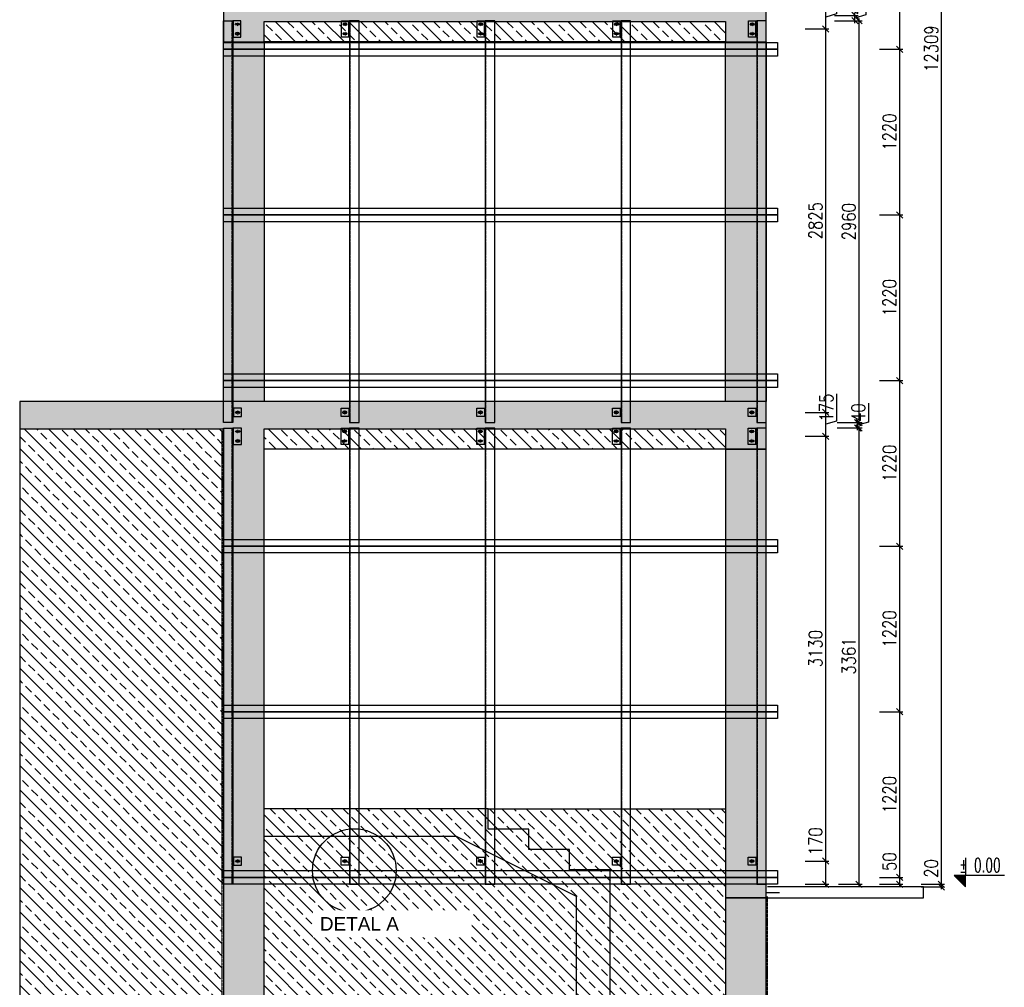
# Model space of a CAD drawing. Header units: millimetres. Extents: x 14086 to 118050, y -73797 to -403.
# Tile 5 of 8: x 100132 to 107387, y -61354 to -54226. Entities that reach past the tile are written whole.
import ezdxf

# ---------------------------------------------------------------- set-up
doc = ezdxf.new("R2010")
doc.units = ezdxf.units.MM
doc.linetypes.add('DASHDOT', pattern=[1, 0.5, -0.25, 0, -0.25])
doc.linetypes.add('DASHED', pattern=[0.75, 0.5, -0.25])
for name, color, linetype in [('1', 2, 'Continuous'), ('2', 4, 'DASHED'), ('3', 4, 'Continuous'), ('5', 8, 'Continuous'), ('7', 5, 'Continuous'), ('BSP podkonstrukcja', 3, 'Continuous'), ('RFD_5', 8, 'Continuous')]:
    doc.layers.add(name, color=color, linetype=linetype)
doc.layers.add('BSP osie małe', color=16, linetype='DASHDOT', lineweight=0)
doc.styles.add('BSP_simplex08', font='simplex.shx', dxfattribs={"width": 0.8})
doc.styles.get("Standard").update_dxf_attribs({"font": 'simplex.shx', "width": 0.8})
doc.styles.add('txt3', font='simplex.shx', dxfattribs={"width": 0.75, "height": 2})
doc.dimstyles.new('R1', dxfattribs={"dimscale": 50, "dimtxt": 2, "dimasz": 1.666667, "dimexe": 0.466667, "dimexo": 1, "dimgap": 0.09, "dimtad": 0, "dimdec": 0, "dimzin": 0, "dimdsep": 46, "dimtxsty": 'Standard', "dimblk1": 'OBLIQUE', "dimblk2": 'OBLIQUE', "dimsah": 1, "dimtsz": 0.466667, "dimcen": 0.09, "dimdle": 0.333333, "dimclrt": 4, "dimadec": 0, "dimazin": 0, "dimtfac": 1, "dimtdec": 0, "dimtofl": 0, "dimtmove": 0, "dimatfit": 3, "dimfxl": 3, "dimfxlon": 1, "dimtvp": 0.75, "dimtolj": 1, "dimtzin": 0, "dimarcsym": 0})

# ---------------------------------------------------------------- blocks, each defined once
blk = doc.blocks.new('asdddd')
at = {"layer": '5'}
blk.add_line((538151.4, 335098.7), (538077.5, 335098.7), dxfattribs=at)
at = {"layer": 'RFD_5'}
for points in [[(538094.3, 335124.8), (538094.3, 335098.7)], [(538077.5, 335098.7), (538094.3, 335081.9)], [(538094.3, 335081.9), (538094.3, 335098.7)]]:
    blk.add_lwpolyline(points, dxfattribs=at)
blk = doc.blocks.new('324r232')
at = {"layer": 'RFD_5'}
blk.add_hatch(color=256, dxfattribs=at).paths.add_polyline_path([(0, 16.6), (-16.6, 16.6), (0, 0)])
at = {"layer": '5'}
blk.add_line((56.3, 16.6), (-16.6, 16.6), dxfattribs=at)
at = {"layer": 'RFD_5'}
for points in [[(0, 42.3), (0, 16.6)], [(-16.6, 16.6), (0, 0)], [(0, 0), (0, 16.6)]]:
    blk.add_lwpolyline(points, dxfattribs=at)
blk = doc.blocks.new('zw$B15A')
at = {"layer": '5'}
h = blk.add_hatch(dxfattribs=at)
h.set_pattern_fill('ANSI33', color=256, scale=500, angle=90)
h.set_pattern_definition([(135, (3315094.63, -5395617.4), (-88.3883476, -88.3883476), []), (135, (3315094.63, -5395529.02), (-88.3883476, -88.3883476), [62.5, -31.25])])
h.paths.add_polyline_path([(1500.6, 10425), (1500.6, 16744.8), (5500.7, 16744.8), (5500.7, 16394.8), (5200.7, 16394.8), (5200.7, 16544.8), (1800.7, 16544.8), (1800.7, 13774.8), (5200.6, 13774.8), (5500.6, 13774.8), (5500.6, 13424.8), (5200.6, 13424.8), (5200.6, 13574.8), (1800.7, 13574.8), (1800.7, 10775), (5500.6, 10775), (5500.6, 10425), (5200.6, 10425), (5200.6, 10575), (1800.6, 10575), (1800.6, 10425)])
h.paths.add_polyline_path([(5500.6, 7775), (0, 7775), (0, 7575), (1500.6, 7575), (1500.6, -100), (503.5, -100), (503.5, -500), (5900.6, -500), (5900.6, -100), (5500.6, -100), (5500.6, 4120), (5200.6, 4120), (5200.6, -100), (1800.6, -100), (1800.6, 4575), (1800.6, 4775), (1800.6, 7575), (5200.6, 7575), (5200.6, 7425), (5500.6, 7425)])
h = blk.add_hatch(dxfattribs=at)
h.set_pattern_fill('ANSI33', color=256, scale=20, angle=90)
h.paths.add_polyline_path([(5200.6, 4120), (5500.6, 4120), (5500.6, 7425), (5200.6, 7425), (5200.6, 4775)])
h.paths.add_polyline_path([(5500.6, 10775), (5500.6, 13424.8), (5200.6, 13424.8), (5200.6, 10775)])
h.paths.add_polyline_path([(5500.6, 7775), (5500.6, 10425), (5200.6, 10425), (5200.6, 7775)])
h.paths.add_polyline_path([(1800.6, 7775), (1800.6, 10425), (1500.6, 10425), (1500.6, 7775)])
h.paths.add_polyline_path([(5200.6, 13774.8), (5350.6, 13774.8), (5500.6, 13774.8), (5500.7, 16394.8), (5200.7, 16394.8), (5200.6, 13774.8)])
h = blk.add_hatch(dxfattribs=at)
h.set_pattern_fill('ANSI33', color=256, scale=20, angle=90)
h.paths.add_polyline_path([(1800.7, 13424.8), (1800.7, 13574.8), (5200.6, 13574.8), (5200.6, 13424.8)])
h.paths.add_polyline_path([(5200.6, 10425), (5200.6, 10575), (1800.6, 10575), (1800.6, 10425)])
h = blk.add_hatch(dxfattribs=at)
h.set_pattern_fill('ANSI33', color=256, scale=20, angle=90)
h.paths.add_polyline_path([(0, 0), (503.5, 0), (503.5, -90), (1490.6, -90), (1490.6, 7575), (0, 7575)])
h = blk.add_hatch(dxfattribs=at)
h.set_pattern_fill('ANSI33', color=256, scale=20, angle=90)
h.paths.add_polyline_path([(5200.6, 7425), (5200.6, 7575), (1800.6, 7575), (1800.6, 7425)])
h = blk.add_hatch(dxfattribs=at)
h.set_pattern_fill('ANSI33', color=256, scale=20, angle=90)
h.paths.add_polyline_path([(1800.6, -100), (1800.6, 4575), (3215.2, 4575), (4100.6, 4132.3), (4100.6, 3200), (4350.6, 3200), (4350.6, 4325), (4050.6, 4325), (4050.6, 4475), (3750.6, 4475), (3750.6, 4625), (3450.6, 4625), (3450.6, 4775), (5200.6, 4775), (5200.6, 4120), (5200.6, 4120), (5200.6, -100)])
h.paths.add_polyline_path([(1800.6, 4575), (3215.2, 4575), (4100.6, 4132.3), (4100.6, 3200), (4350.6, 3200), (4350.6, 4325), (4050.6, 4325), (4050.6, 4475), (3750.6, 4475), (3750.6, 4625), (3450.6, 4625), (3450.6, 4775), (1800.6, 4775)])
for p, q in [((1800.6, 4575), (1800.6, 4775)), ((3450.6, 4775), (5200.6, 4775))]:
    blk.add_line(p, q, dxfattribs=at)
for points in [[(5200.7, 16544.8), (5200.7, 16394.8), (5500.7, 16394.8), (5500.7, 16744.8), (1500.6, 16744.8), (1500.6, 10425), (1800.6, 10425), (1800.6, 10575), (5200.6, 10575), (5200.6, 10425), (5500.6, 10425), (5500.6, 10775), (1800.7, 10775), (1800.7, 13574.8), (5200.6, 13574.8), (5200.6, 13424.8), (5500.6, 13424.8), (5500.6, 13774.8), (5200.6, 13774.8), (1800.7, 13774.8), (1800.7, 16544.8), (5200.7, 16544.8)], [(5200.6, 10425), (1800.6, 10425)], [(1500.6, 7775), (0, 7775), (0, 0), (503.5, 0), (503.5, -100)], [(1800.6, 7575), (5200.6, 7575), (5200.6, 7425), (5500.6, 7425), (5500.6, 7775), (0, 7775), (0, 7575), (1500.6, 7575), (1500.6, -100)], [(5500.6, -100), (5500.6, 4120), (5200.6, 4120), (5200.6, -100)], [(1800.6, -100), (1800.6, 4575), (3215.2, 4575), (4100.6, 4132.3), (4100.6, 3200)], [(4350.6, 3200), (4350.6, 4325), (4050.6, 4325), (4050.6, 4475), (3750.6, 4475), (3750.6, 4625), (3450.6, 4625), (3450.6, 4775), (1800.6, 4775), (1800.6, 7575)], [(5200.6, 7425), (1800.6, 7425)], [(5510.6, 4120), (6660.6, 4120), (6660.6, 4200), (5510.6, 4200)]]:
    blk.add_lwpolyline(points, dxfattribs=at)
for points in [[(1800.6, 10425), (1800.6, 7775), (1500.6, 7775), (1500.6, 10425)], [(5200.6, 7775), (5200.6, 10425), (5500.6, 10425), (5500.6, 7775)], [(5500.6, 4120), (5500.6, 7425), (5200.6, 7425), (5200.6, 4120)]]:
    blk.add_lwpolyline(points, close=True, dxfattribs=at)
at = {"layer": '5', "color": 254, "linetype": 'DASHED', "lineweight": 30}
blk.add_lwpolyline([(1490.6, 7565), (1490.6, -90), (493.5, -90), (493.5, -510), (5910.6, -510), (5910.6, -90), (5510.6, -90), (5510.6, 4130)], dxfattribs=at)
at = {"layer": 'RFD_5', "color": 3, "xscale": 5, "yscale": 5, "zscale": 5}
blk.add_blockref('asdddd', (-2683501.9, -1671209.6), dxfattribs=at)
at = {"layer": 'RFD_5', "xscale": 5.062500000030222, "yscale": 5.062500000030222, "zscale": 5.062500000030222, "rotation": 359.9999986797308}
blk.add_blockref('324r232', (6969.7, 4200), dxfattribs=at)
at = {"layer": '3', "insert": (7228.4, 4410.9), "char_height": 101.25, "width": 1721.052, "attachment_point": 3, "rotation": 0, "style": 'txt3'}
blk.add_mtext('{\\W0.65;%%P 0.00}', dxfattribs=at)
blk = doc.blocks.new('profil L 2')
at = {"layer": '2'}
blk.add_line((-45, -2959.5), (-45, 0), dxfattribs=at)
at = {"layer": '3'}
blk.add_lwpolyline([(-50, -2959.5), (20, -2959.5), (20, 0), (-50, 0)], close=True, dxfattribs=at)
at = {"layer": 'BSP osie małe', "ltscale": 0.5}
for p, q in [((-102.5, -25), (-64.5, -25)), ((-94, -15.5), (-94, -34.5)), ((-83.5, -10), (-83.5, -40)), ((-73, -15.5), (-73, -34.5)), ((-102.5, -95), (-64.5, -95)), ((-94, -85.5), (-94, -104.5)), ((-83.5, -80), (-83.5, -110)), ((-73, -85.5), (-73, -104.5))]:
    blk.add_line(p, q, dxfattribs=at)
for points in [[(-104.6, -2884.5), (-66.6, -2884.5)], [(-96.1, -2875), (-96.1, -2894)], [(-85.6, -2869.5), (-85.6, -2899.5)], [(-75.1, -2875), (-75.1, -2894)]]:
    blk.add_lwpolyline(points, dxfattribs=at)
at = {"layer": 'BSP podkonstrukcja'}
for points in [[(-110, 0), (-50, 0), (-50, -120), (-110, -120)], [(-113.1, -2854.5), (-50, -2854.5), (-50, -2914.5), (-113.1, -2914.5)]]:
    blk.add_lwpolyline(points, close=True, dxfattribs=at)
for points in [[(-56, -120), (-56, 0)], [(-56, -2854.5), (-56, -2914.5)]]:
    blk.add_lwpolyline(points, dxfattribs=at)
for points in [[(-73, -30.5, 1), (-73, -19.5), (-94, -19.5, 1), (-94, -30.5)], [(-94, -89.5), (-73, -89.5, -1), (-73, -100.5), (-94, -100.5, -1)], [(-75.1, -2890, 1), (-75.1, -2879), (-96.1, -2879, 1), (-96.1, -2890)]]:
    blk.add_lwpolyline(points, format="xyb", close=True, dxfattribs=at)
blk = doc.blocks.new('BSP TYP KW1_120-120 B_U')
at = {"layer": 'BSP osie małe', "ltscale": 0.5}
for p, q in [((-55.5, 35), (-17.5, 35)), ((-47, 44.5), (-47, 25.5)), ((-36.5, 50), (-36.5, 20)), ((-26, 44.5), (-26, 25.5)), ((-55.5, -35), (-17.5, -35)), ((-47, -25.5), (-47, -44.5)), ((-36.5, -20), (-36.5, -50)), ((-26, -25.5), (-26, -44.5))]:
    blk.add_line(p, q, dxfattribs=at)
at = {"layer": 'BSP podkonstrukcja'}
blk.add_lwpolyline([(-63, 60), (0, 60), (0, -60), (-63, -60)], close=True, dxfattribs=at)
for points in [[(-26, 29.5, 1), (-26, 40.5), (-47, 40.5, 1), (-47, 29.5)], [(-47, -29.5), (-26, -29.5, -1), (-26, -40.5), (-47, -40.5, -1)]]:
    blk.add_lwpolyline(points, format="xyb", close=True, dxfattribs=at)
blk.add_lwpolyline([(-6, -60), (-6, 60)], dxfattribs=at)
blk = doc.blocks.new('BSP TYP KW1_100-60 B_U')
at = {"layer": 'BSP osie małe', "ltscale": 0.5}
for points in [[(-54.6, 0), (-16.6, 0)], [(-46.1, 9.5), (-46.1, -9.5)], [(-35.6, 15), (-35.6, -15)], [(-25.1, 9.5), (-25.1, -9.5)]]:
    blk.add_lwpolyline(points, dxfattribs=at)
at = {"layer": 'BSP podkonstrukcja'}
blk.add_lwpolyline([(-63.1, 30), (0, 30), (0, -30), (-63.1, -30)], close=True, dxfattribs=at)
blk.add_lwpolyline([(-25.1, -5.5, 1), (-25.1, 5.5), (-46.1, 5.5, 1), (-46.1, -5.5)], format="xyb", close=True, dxfattribs=at)
blk.add_lwpolyline([(-6, 30), (-6, -30)], dxfattribs=at)
blk = doc.blocks.new('profil L 3')
at = {"layer": '2'}
blk.add_line((-45, -3360.5), (-45, -0.5), dxfattribs=at)
at = {"layer": '3'}
blk.add_lwpolyline([(-50, -3360.5), (20, -3360.5), (20, -0.5), (-50, -0.5)], close=True, dxfattribs=at)
at = {"layer": 'BSP podkonstrukcja'}
for name, p in [('BSP TYP KW1_120-120 B_U', (-50, -60.5)), ('BSP TYP KW1_100-60 B_U', (-50, -3190.5))]:
    blk.add_blockref(name, p, dxfattribs=at)
blk = doc.blocks.new('*D739')
at = {"layer": '5', "color": 0, "lineweight": -2}
for p, q in [((106773, -48284.8), (106946.4, -48284.8)), ((106946.4, -48308.1), (106899.7, -48261.5)), ((106923, -60610.9), (106923, -48268.1)), ((106899.7, -60570.9), (106946.4, -60617.6)), ((106773, -60594.2), (106946.4, -60594.2))]:
    blk.add_line(p, q, dxfattribs=at)
at = {"layer": 'Defpoints', "color": 0}
for p in [(105642.4, -48284.8), (106923, -48284.8), (105715.3, -60594.2)]:
    blk.add_point(p, dxfattribs=at)
at = {"layer": '5', "color": 4, "insert": (106848, -54439.5), "char_height": 100, "attachment_point": 5, "rotation": 90}
blk.add_mtext('\\A1;12309', dxfattribs=at)
blk = doc.blocks.new('_Oblique')
at = {"color": 0, "linetype": 'ByBlock', "lineweight": -2}
blk.add_line((-0.5, -0.5), (0.5, 0.5), dxfattribs=at)
blk = doc.blocks.new('*D740')
at = {"layer": '5', "color": 0, "lineweight": -2}
for p, q in [((106923, -60594.2), (106923, -60409)), ((106946.4, -60617.6), (106899.7, -60570.9)), ((106773, -60594.2), (106946.4, -60594.2)), ((106773, -60614.6), (106946.4, -60614.6)), ((106899.7, -60591.3), (106946.4, -60637.9)), ((106923, -60631.3), (106923, -60594.2))]:
    blk.add_line(p, q, dxfattribs=at)
at = {"layer": 'Defpoints', "color": 0}
for p in [(105715.3, -60594.2), (105771.8, -60614.6), (106923, -60594.2)]:
    blk.add_point(p, dxfattribs=at)
at = {"layer": '5', "color": 4, "insert": (106848, -60478.3), "char_height": 100, "attachment_point": 5, "rotation": 90}
blk.add_mtext('\\A1;20', dxfattribs=at)
blk = doc.blocks.new('*D741')
at = {"layer": '5', "color": 0, "lineweight": -2}
for p, q in [((106615.8, -60544.2), (106615.8, -60359)), ((106465.8, -60544.2), (106639.1, -60544.2)), ((106639.1, -60567.6), (106592.4, -60520.9)), ((106592.4, -60570.9), (106639.1, -60617.6)), ((106615.8, -60610.9), (106615.8, -60544.2)), ((106465.8, -60594.2), (106639.1, -60594.2))]:
    blk.add_line(p, q, dxfattribs=at)
at = {"layer": 'Defpoints', "color": 0}
for p in [(105715.3, -60544.2), (106615.8, -60544.2), (105715.3, -60594.2)]:
    blk.add_point(p, dxfattribs=at)
at = {"layer": '5', "color": 4, "insert": (106540.8, -60428.3), "char_height": 100, "attachment_point": 5, "rotation": 90}
blk.add_mtext('\\A1;50', dxfattribs=at)
blk = doc.blocks.new('*D742')
at = {"layer": '5', "color": 0, "lineweight": -2}
for p, q in [((106465.8, -59324.2), (106639.1, -59324.2)), ((106639.1, -59347.6), (106592.4, -59300.9)), ((106615.8, -60560.9), (106615.8, -59307.6)), ((106465.8, -60544.2), (106639.1, -60544.2)), ((106592.4, -60520.9), (106639.1, -60567.6))]:
    blk.add_line(p, q, dxfattribs=at)
at = {"layer": 'Defpoints', "color": 0}
for p in [(105715.3, -59324.2), (106615.8, -59324.2), (105715.3, -60544.2)]:
    blk.add_point(p, dxfattribs=at)
at = {"layer": '5', "color": 4, "insert": (106540.8, -59934.2), "char_height": 100, "attachment_point": 5, "rotation": 90}
blk.add_mtext('\\A1;1220', dxfattribs=at)
blk = doc.blocks.new('*D743')
at = {"layer": '5', "color": 0, "lineweight": -2}
for p, q in [((106465.8, -58104.2), (106639.1, -58104.2)), ((106639.1, -58127.6), (106592.4, -58080.9)), ((106615.8, -59340.9), (106615.8, -58087.6)), ((106465.8, -59324.2), (106639.1, -59324.2)), ((106592.4, -59300.9), (106639.1, -59347.6))]:
    blk.add_line(p, q, dxfattribs=at)
at = {"layer": 'Defpoints', "color": 0}
for p in [(105715.3, -58104.2), (106615.8, -58104.2), (105715.3, -59324.2)]:
    blk.add_point(p, dxfattribs=at)
at = {"layer": '5', "color": 4, "insert": (106540.8, -58714.2), "char_height": 100, "attachment_point": 5, "rotation": 90}
blk.add_mtext('\\A1;1220', dxfattribs=at)
blk = doc.blocks.new('*D744')
at = {"layer": '5', "color": 0, "lineweight": -2}
for p, q in [((106639.1, -56907.6), (106592.4, -56860.9)), ((106615.8, -58120.9), (106615.8, -56867.6)), ((106465.8, -56884.2), (106639.1, -56884.2)), ((106465.8, -58104.2), (106639.1, -58104.2)), ((106592.4, -58080.9), (106639.1, -58127.6))]:
    blk.add_line(p, q, dxfattribs=at)
at = {"layer": 'Defpoints', "color": 0}
for p in [(105715.3, -56884.2), (106615.8, -56884.2), (105715.3, -58104.2)]:
    blk.add_point(p, dxfattribs=at)
at = {"layer": '5', "color": 4, "insert": (106540.8, -57494.2), "char_height": 100, "attachment_point": 5, "rotation": 90}
blk.add_mtext('\\A1;1220', dxfattribs=at)
blk = doc.blocks.new('*D745')
at = {"layer": '5', "color": 0, "lineweight": -2}
for p, q in [((106639.1, -55687.6), (106592.4, -55640.9)), ((106465.8, -55664.2), (106639.1, -55664.2)), ((106615.8, -56900.9), (106615.8, -55647.6)), ((106592.4, -56860.9), (106639.1, -56907.6)), ((106465.8, -56884.2), (106639.1, -56884.2))]:
    blk.add_line(p, q, dxfattribs=at)
at = {"layer": 'Defpoints', "color": 0}
for p in [(105715.3, -55664.2), (106615.8, -55664.2), (105715.3, -56884.2)]:
    blk.add_point(p, dxfattribs=at)
at = {"layer": '5', "color": 4, "insert": (106540.8, -56274.2), "char_height": 100, "attachment_point": 5, "rotation": 90}
blk.add_mtext('\\A1;1220', dxfattribs=at)
blk = doc.blocks.new('*D746')
at = {"layer": '5', "color": 0, "lineweight": -2}
for p, q in [((106465.8, -54444.2), (106639.1, -54444.2)), ((106639.1, -54467.6), (106592.4, -54420.9)), ((106615.8, -55680.9), (106615.8, -54427.6)), ((106592.4, -55640.9), (106639.1, -55687.6)), ((106465.8, -55664.2), (106639.1, -55664.2))]:
    blk.add_line(p, q, dxfattribs=at)
at = {"layer": 'Defpoints', "color": 0}
for p in [(105715.3, -54444.2), (106615.8, -54444.2), (105715.3, -55664.2)]:
    blk.add_point(p, dxfattribs=at)
at = {"layer": '5', "color": 4, "insert": (106540.8, -55054.2), "char_height": 100, "attachment_point": 5, "rotation": 90}
blk.add_mtext('\\A1;1220', dxfattribs=at)
blk = doc.blocks.new('*D747')
at = {"layer": '5', "color": 0, "lineweight": -2}
for p, q in [((106465.8, -53224.2), (106639.1, -53224.2)), ((106639.1, -53247.6), (106592.4, -53200.9)), ((106615.8, -54460.9), (106615.8, -53207.6)), ((106465.8, -54444.2), (106639.1, -54444.2)), ((106592.4, -54420.9), (106639.1, -54467.6))]:
    blk.add_line(p, q, dxfattribs=at)
at = {"layer": 'Defpoints', "color": 0}
for p in [(105715.3, -53224.2), (106615.8, -53224.2), (105715.3, -54444.2)]:
    blk.add_point(p, dxfattribs=at)
at = {"layer": '5', "color": 4, "insert": (106540.8, -53834.2), "char_height": 100, "attachment_point": 5, "rotation": 90}
blk.add_mtext('\\A1;1220', dxfattribs=at)
blk = doc.blocks.new('*D753')
at = {"layer": '5', "color": 0, "lineweight": -2}
for p, q in [((106166.1, -57233.7), (106339.5, -57233.7)), ((106339.5, -57257.1), (106292.8, -57210.4)), ((106316.1, -60610.9), (106316.1, -57217.1)), ((106292.8, -60570.9), (106339.5, -60617.6)), ((106166.1, -60594.2), (106339.5, -60594.2))]:
    blk.add_line(p, q, dxfattribs=at)
at = {"layer": 'Defpoints', "color": 0}
for p in [(105612.3, -57233.7), (106316.1, -57233.7), (105669.1, -60594.2)]:
    blk.add_point(p, dxfattribs=at)
at = {"layer": '5', "color": 4, "insert": (106241.1, -58914), "char_height": 100, "attachment_point": 5, "rotation": 90}
blk.add_mtext('\\A1;3361', dxfattribs=at)
blk = doc.blocks.new('*D754')
at = {"layer": '5', "color": 0, "lineweight": -2}
for p, q in [((106386.1, -57051.2), (106386.1, -57189.7)), ((106156, -57193.8), (106329.4, -57193.8)), ((106156, -57233.7), (106329.4, -57233.7)), ((106329.4, -57217.1), (106282.7, -57170.5)), ((106282.7, -57210.4), (106329.4, -57257.1)), ((106306, -57250.4), (106306, -57177.1)), ((106386.1, -57189.7), (106306, -57213.8))]:
    blk.add_line(p, q, dxfattribs=at)
at = {"layer": 'Defpoints', "color": 0}
for p in [(105612.3, -57233.7), (105632.3, -57193.8), (106306, -57193.8)]:
    blk.add_point(p, dxfattribs=at)
at = {"layer": '5', "color": 4, "insert": (106311.1, -57120.5), "char_height": 100, "attachment_point": 5, "rotation": 90}
blk.add_mtext('\\A1;40', dxfattribs=at)
blk = doc.blocks.new('*D755')
at = {"layer": '5', "color": 0, "lineweight": -2}
for p, q in [((106166.1, -54234.3), (106339.5, -54234.3)), ((106339.5, -54257.6), (106292.8, -54211)), ((106316.1, -57210.5), (106316.1, -54217.6)), ((106166.1, -57193.8), (106339.5, -57193.8)), ((106292.8, -57170.5), (106339.5, -57217.1))]:
    blk.add_line(p, q, dxfattribs=at)
at = {"layer": 'Defpoints', "color": 0}
for p in [(105612.3, -54234.3), (106316.1, -54234.3), (105642.4, -57193.8)]:
    blk.add_point(p, dxfattribs=at)
at = {"layer": '5', "color": 4, "insert": (106241.1, -55714.1), "char_height": 100, "attachment_point": 5, "rotation": 90}
blk.add_mtext('\\A1;2960', dxfattribs=at)
blk = doc.blocks.new('*D756')
at = {"layer": '5', "color": 0, "lineweight": -2}
for p, q in [((106366.1, -54051.8), (106366.1, -54190.3)), ((106309.4, -54217.6), (106262.7, -54171)), ((106286, -54251), (106286, -54177.6)), ((106366.1, -54190.3), (106286, -54214.3)), ((106136, -54194.3), (106309.4, -54194.3)), ((106136, -54234.3), (106309.4, -54234.3)), ((106262.7, -54211), (106309.4, -54257.6))]:
    blk.add_line(p, q, dxfattribs=at)
at = {"layer": 'Defpoints', "color": 0}
for p in [(105612.3, -54194.3), (105612.3, -54234.3), (106286, -54194.3)]:
    blk.add_point(p, dxfattribs=at)
at = {"layer": '5', "color": 4, "insert": (106291.1, -54121), "char_height": 100, "attachment_point": 5, "rotation": 90}
blk.add_mtext('\\A1;40', dxfattribs=at)
blk = doc.blocks.new('*D762')
at = {"layer": '5', "color": 0, "lineweight": -2}
for p, q in [((106070.4, -60424.2), (106070.4, -60178.1)), ((105920.4, -60424.2), (106093.8, -60424.2)), ((106093.8, -60447.6), (106047.1, -60400.9)), ((106070.4, -60610.9), (106070.4, -60424.2)), ((106047.1, -60570.9), (106093.8, -60617.6)), ((105920.4, -60594.2), (106093.8, -60594.2))]:
    blk.add_line(p, q, dxfattribs=at)
at = {"layer": 'Defpoints', "color": 0}
for p in [(105562.3, -60424.2), (106070.4, -60424.2), (105715.3, -60594.2)]:
    blk.add_point(p, dxfattribs=at)
at = {"layer": '5', "color": 4, "insert": (105995.4, -60277.8), "char_height": 100, "attachment_point": 5, "rotation": 90}
blk.add_mtext('\\A1;170', dxfattribs=at)
blk = doc.blocks.new('*D763')
at = {"layer": '5', "color": 0, "lineweight": -2}
for p, q in [((105920.4, -57294.2), (106093.8, -57294.2)), ((106093.8, -57317.6), (106047.1, -57270.9)), ((106070.4, -60440.9), (106070.4, -57277.6)), ((105920.4, -60424.2), (106093.8, -60424.2)), ((106047.1, -60400.9), (106093.8, -60447.6))]:
    blk.add_line(p, q, dxfattribs=at)
at = {"layer": 'Defpoints', "color": 0}
for p in [(105562.3, -57294.2), (106070.4, -57294.2), (105562.3, -60424.2)]:
    blk.add_point(p, dxfattribs=at)
at = {"layer": '5', "color": 4, "insert": (105995.4, -58859.2), "char_height": 100, "attachment_point": 5, "rotation": 90}
blk.add_mtext('\\A1;3130', dxfattribs=at)
blk = doc.blocks.new('*D764')
at = {"layer": '5', "color": 0, "lineweight": -2}
for p, q in [((106150.5, -56983), (106150.5, -57182.5)), ((106093.8, -57142.1), (106047.1, -57095.5)), ((105920.4, -57118.8), (106093.8, -57118.8)), ((106070.4, -57310.9), (106070.4, -57102.1)), ((106150.5, -57182.5), (106070.4, -57206.5)), ((105920.4, -57294.2), (106093.8, -57294.2)), ((106047.1, -57270.9), (106093.8, -57317.6))]:
    blk.add_line(p, q, dxfattribs=at)
at = {"layer": 'Defpoints', "color": 0}
for p in [(105562.3, -57118.8), (106070.4, -57118.8), (105562.3, -57294.2)]:
    blk.add_point(p, dxfattribs=at)
at = {"layer": '5', "color": 4, "insert": (106075.5, -57082.8), "char_height": 100, "attachment_point": 5, "rotation": 90}
blk.add_mtext('\\A1;175', dxfattribs=at)
blk = doc.blocks.new('*D765')
at = {"layer": '5', "color": 0, "lineweight": -2}
for p, q in [((105920.4, -54294.3), (106093.8, -54294.3)), ((106093.8, -54317.6), (106047.1, -54271)), ((106070.4, -57135.5), (106070.4, -54277.6)), ((106047.1, -57095.5), (106093.8, -57142.1)), ((105920.4, -57118.8), (106093.8, -57118.8))]:
    blk.add_line(p, q, dxfattribs=at)
at = {"layer": 'Defpoints', "color": 0}
for p in [(105556.3, -54294.3), (106070.4, -54294.3), (105562.3, -57118.8)]:
    blk.add_point(p, dxfattribs=at)
at = {"layer": '5', "color": 4, "insert": (105995.4, -55706.6), "char_height": 100, "attachment_point": 5, "rotation": 90}
blk.add_mtext('\\A1;2825', dxfattribs=at)
blk = doc.blocks.new('*D766')
at = {"layer": '5', "color": 0, "lineweight": -2}
for p, q in [((106150.5, -53983.3), (106150.5, -54182.8)), ((105920.4, -54119.3), (106093.8, -54119.3)), ((106093.8, -54142.6), (106047.1, -54096)), ((106070.4, -54311), (106070.4, -54102.6)), ((106150.5, -54182.8), (106070.4, -54206.8)), ((105920.4, -54294.3), (106093.8, -54294.3)), ((106047.1, -54271), (106093.8, -54317.6))]:
    blk.add_line(p, q, dxfattribs=at)
at = {"layer": 'Defpoints', "color": 0}
for p in [(105556.3, -54119.3), (106070.4, -54119.3), (105556.3, -54294.3)]:
    blk.add_point(p, dxfattribs=at)
at = {"layer": '5', "color": 4, "insert": (106075.5, -54083), "char_height": 100, "attachment_point": 5, "rotation": 90}
blk.add_mtext('\\A1;175', dxfattribs=at)

msp = doc.modelspace()

# ---------------------------------------------------------------- linework, layer by layer
at = {"layer": '3'}
for points in [[(101632.33, -54394.23), (105715.34, -54394.23), (105715.34, -54444.23), (101632.33, -54444.23)], [(101632.33, -54444.23), (105715.34, -54444.23), (105715.34, -54494.23), (101632.33, -54494.23)], [(101632.33, -55614.23), (105715.34, -55614.23), (105715.34, -55664.23), (101632.33, -55664.23)], [(101632.33, -55664.23), (105715.34, -55664.23), (105715.34, -55714.23), (101632.33, -55714.23)], [(101632.33, -56834.23), (105715.34, -56834.23), (105715.34, -56884.23), (101632.33, -56884.23)], [(101632.33, -56884.23), (105715.34, -56884.23), (105715.34, -56934.23), (101632.33, -56934.23)], [(101632.33, -58054.23), (105715.34, -58054.23), (105715.34, -58104.23), (101632.33, -58104.23)], [(101632.33, -58104.23), (105715.34, -58104.23), (105715.34, -58154.23), (101632.33, -58154.23)], [(101632.33, -59274.23), (105715.34, -59274.23), (105715.34, -59324.23), (101632.33, -59324.23)], [(101632.33, -59324.23), (105715.34, -59324.23), (105715.34, -59374.23), (101632.33, -59374.23)], [(101632.33, -60494.23), (105715.34, -60494.23), (105715.34, -60544.23), (101632.33, -60544.23)], [(101632.33, -60544.23), (105715.34, -60544.23), (105715.34, -60594.23), (101632.33, -60594.23)]]:
    msp.add_lwpolyline(points, close=True, dxfattribs=at)
at = {"layer": '5'}
msp.add_line((105632.34, -60654.6), (105730.34, -60654.6), dxfattribs=at)
at = {"layer": '7'}
msp.add_circle((102597.44, -60494.23), 308.49, dxfattribs=at)

# ---------------------------------------------------------------- block references
at = {"layer": '1', "xscale": -1}
for name, p in [('profil L 2', (101652.33, -54234.31)), ('profil L 3', (101652.33, -57233.73))]:
    msp.add_blockref(name, p, dxfattribs=at)
at = {"layer": '1'}
for name, p in [('profil L 2', (102612.34, -54234.31)), ('profil L 2', (103612.34, -54234.31)), ('profil L 2', (104612.34, -54234.31)), ('profil L 2', (105612.34, -54234.31)), ('profil L 3', (102612.34, -57233.73)), ('profil L 3', (103612.34, -57233.73)), ('profil L 3', (104612.34, -57233.73)), ('profil L 3', (105612.34, -57233.73))]:
    msp.add_blockref(name, p, dxfattribs=at)
at = {"layer": '5'}
msp.add_blockref('zw$B15A', (100131.75, -64814.6), dxfattribs=at)

# ---------------------------------------------------------------- dimensions: what is measured, and where the dimension line sits
for base, p1, p2, picture, middle in [((106923.03, -48284.81), (105715.34, -60594.23), (105642.44, -48284.81), '*D739', (106848.03, -54439.52)), ((106316.14506244, -57233.7335095), (105669.06402526, -60594.2335095), (105612.34052396, -57233.7335095), '*D753', (106241.14506244, -58913.9835095)), ((106070.44, -60424.23), (105715.34, -60594.23), (105562.34, -60424.23), '*D762', (105995.44, -60277.83)), ((106615.76, -60544.23), (105715.34, -60594.23), (105715.34, -60544.23), '*D741', (106540.76, -60428.3))]:
    dim = msp.add_linear_dim(base=base, p1=p1, p2=p2, angle=90, dimstyle='R1', dxfattribs=at)
    dim.commit()
    dim.dimension.update_dxf_attribs({"geometry": picture, "text_midpoint": middle})
for base, p1, p2, override, picture, middle in [((106615.76, -53224.23), (105715.34, -54444.23), (105715.34, -53224.23), {"dimtmove": 1}, '*D747', (106540.76, -53834.23)), ((106070.44, -54119.31), (105556.34, -54294.31), (105556.34, -54119.31), {"dimtmove": 1}, '*D766', (106075.52, -54178.29)), ((106286.05, -54194.31), (105612.34, -54234.31), (105612.34, -54194.31), {"dimtmove": 1}, '*D756', (106291.13, -54185.79)), ((106316.14506244, -54234.31155775), (105642.43658547, -57193.81155775), (105612.34052396, -54234.31155775), {"dimtmove": 1}, '*D755', (106241.14506244, -55714.06155775)), ((106070.43801777, -54294.31155775), (105562.34052396, -57118.81155775), (105556.34487544, -54294.31155775), {"dimtmove": 1}, '*D765', (105995.43801777, -55706.56155775)), ((106615.76, -54444.23), (105715.34, -55664.23), (105715.34, -54444.23), {"dimtmove": 1}, '*D746', (106540.76, -55054.23)), ((106615.76, -55664.23), (105715.34, -56884.23), (105715.34, -55664.23), {"dimtmove": 1}, '*D745', (106540.76, -56274.23)), ((106615.76, -56884.23), (105715.34, -58104.23), (105715.34, -56884.23), {"dimtmove": 1}, '*D744', (106540.76, -57494.23)), ((106070.44, -57118.81), (105562.34, -57294.23), (105562.34, -57118.81), {"dimtmove": 1}, '*D764', (106075.52, -57178)), ((106306.05, -57193.81), (105612.34, -57233.73), (105632.34, -57193.81), {"dimtmove": 1}, '*D754', (106311.13, -57185.25)), ((106070.44, -57294.23), (105562.34, -60424.23), (105562.34, -57294.23), {"dimtmove": 1}, '*D763', (105995.44, -58859.23)), ((106615.76, -58104.23), (105715.34, -59324.23), (105715.34, -58104.23), {"dimtmove": 1}, '*D743', (106540.76, -58714.23)), ((106615.76, -59324.23), (105715.34, -60544.23), (105715.34, -59324.23), {"dimtmove": 1}, '*D742', (106540.76, -59934.23)), ((106923.03, -60594.23), (105771.81, -60614.6), (105715.34, -60594.23), {"dimblk1": 'Oblique', "dimblk2": 'Oblique'}, '*D740', (106848.03, -60478.3))]:
    dim = msp.add_linear_dim(base=base, p1=p1, p2=p2, angle=90, dimstyle='R1', override=override, dxfattribs=at)
    dim.commit()
    dim.dimension.update_dxf_attribs({"geometry": picture, "text_midpoint": middle})

# ---------------------------------------------------------------- next in the draw order: texts
at = {"layer": '7', "insert": (102343.53, -60836.34), "char_height": 100, "width": 1069.174, "attachment_point": 1, "style": 'BSP_simplex08', "bg_fill": 2}
msp.add_mtext('{\\fArial|b0|i0|c238|p0;\\W1;DETAL A}', dxfattribs=at)

doc.saveas('drawing.dxf')
